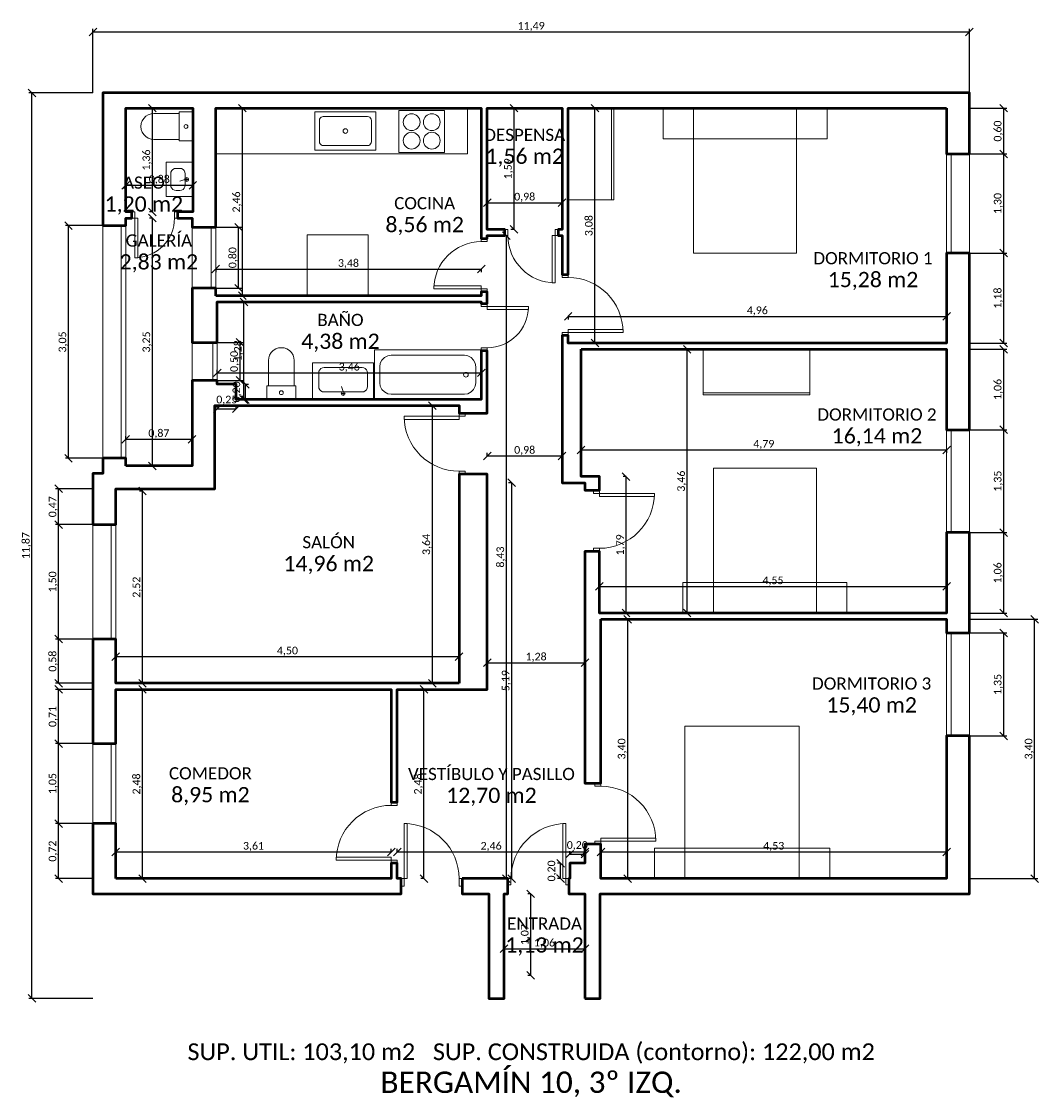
# Model space of a CAD drawing. Header units: metres. Extents: x -1.2 to 12.1, y -2.9 to 11.2.
import ezdxf
from ezdxf.enums import TextEntityAlignment as Align

# ---------------------------------------------------------------- set-up
doc = ezdxf.new("R2010")
doc.units = ezdxf.units.M
for name, color, linetype in [('COTAS', 1, 'Continuous'), ('ESTANCIAS', 4, 'Continuous'), ('TEXTOS', 7, 'Continuous')]:
    doc.layers.add(name, color=color, linetype=linetype)
for name, color, linetype, lineweight in [('MOBILIARIO', 251, 'Continuous', 13), ('MUROS', 7, 'Continuous', 50), ('PUERTAS', 3, 'Continuous', 13), ('VENTANAS', 5, 'Continuous', 13)]:
    doc.layers.add(name, color=color, linetype=linetype, lineweight=lineweight)
doc.styles.add('CALIBRI', font='calibri.ttf')
doc.styles.add('OpenSansCondensed-Light', font='OpenSansCondensed-Light.ttf')
doc.dimstyles.new('EZDXF', dxfattribs={"dimtxt": 0.25, "dimasz": 0.175, "dimexe": 0.375, "dimexo": 0.125, "dimgap": 0.1, "dimtad": 1, "dimlfac": 100, "dimzin": 12, "dimdsep": 46, "dimtxsty": 'OpenSansCondensed-Light', "dimblk": 'ARCHTICK', "dimcen": 2.5, "dimazin": 3, "dimtfac": 0.5, "dimtmove": 2, "dimatfit": 3})

# ---------------------------------------------------------------- blocks, each defined once
blk = doc.blocks.new('_ARCHTICK')
at = {"color": 0, "linetype": 'BYBLOCK', "const_width": 0.15}
blk.add_lwpolyline([(-0.5, -0.5), (0.5, 0.5)], dxfattribs=at)
blk = doc.blocks.new('_OBLIQUE')
at = {"color": 0, "linetype": 'BYBLOCK'}
blk.add_line((-0.5, -0.5), (0.5, 0.5), dxfattribs=at)
blk = doc.blocks.new('*D5')
at = {"color": 1}
for p, q in [((1.31, 7.99), (1.31, 7.95)), ((1.31, 7.99), (4.79, 7.99)), ((4.79, 7.99), (4.79, 7.95))]:
    blk.add_line(p, q, dxfattribs=at)
at = {"layer": 'Defpoints'}
for p in [(1.31, 7.99), (1.31, 7.99), (4.79, 7.99)]:
    blk.add_point(p, dxfattribs=at)
at = {"layer": 'COTAS', "color": 1, "xscale": 0.1, "yscale": 0.1}
for p in [(1.31, 7.99), (4.79, 7.99)]:
    blk.add_blockref('_OBLIQUE', p, dxfattribs=at)
at = {"layer": 'COTAS', "color": 1, "insert": (3.05, 8.06), "char_height": 0.1, "attachment_point": 5, "style": 'CALIBRI'}
blk.add_mtext('3,48', dxfattribs=at)
blk = doc.blocks.new('*D6')
at = {"color": 1}
for p, q in [((1.66, 10.1), (1.7, 10.1)), ((1.66, 7.64), (1.66, 10.1)), ((1.66, 7.64), (1.7, 7.64))]:
    blk.add_line(p, q, dxfattribs=at)
at = {"layer": 'Defpoints'}
for p in [(1.66, 10.1), (1.66, 7.64), (1.66, 7.64)]:
    blk.add_point(p, dxfattribs=at)
at = {"layer": 'COTAS', "color": 1, "xscale": 0.1, "yscale": 0.1, "rotation": 90}
for p in [(1.66, 10.1), (1.66, 7.64)]:
    blk.add_blockref('_OBLIQUE', p, dxfattribs=at)
at = {"layer": 'COTAS', "color": 1, "insert": (1.59, 8.87), "char_height": 0.1, "attachment_point": 5, "rotation": 90, "style": 'CALIBRI'}
blk.add_mtext('2,46', dxfattribs=at)
blk = doc.blocks.new('*D8')
at = {"color": 1}
for p, q in [((1.68, 7.56), (1.72, 7.56)), ((1.68, 6.28), (1.68, 7.56)), ((1.68, 6.28), (1.72, 6.28))]:
    blk.add_line(p, q, dxfattribs=at)
at = {"layer": 'Defpoints'}
for p in [(1.68, 7.56), (1.68, 6.28), (1.68, 6.28)]:
    blk.add_point(p, dxfattribs=at)
at = {"layer": 'COTAS', "color": 1, "xscale": 0.1, "yscale": 0.1, "rotation": 90}
for p in [(1.68, 7.56), (1.68, 6.28)]:
    blk.add_blockref('_OBLIQUE', p, dxfattribs=at)
at = {"layer": 'COTAS', "color": 1, "insert": (1.61, 6.92), "char_height": 0.1, "attachment_point": 5, "rotation": 90, "style": 'CALIBRI'}
blk.add_mtext('1,28', dxfattribs=at)
blk = doc.blocks.new('*D21')
at = {"color": 1}
for p, q in [((5.93, 7.37), (5.93, 7.33)), ((5.93, 7.37), (10.89, 7.37)), ((10.89, 7.37), (10.89, 7.33))]:
    blk.add_line(p, q, dxfattribs=at)
at = {"layer": 'Defpoints'}
for p in [(5.93, 7.37), (5.93, 7.37), (10.89, 7.37)]:
    blk.add_point(p, dxfattribs=at)
at = {"layer": 'COTAS', "color": 1, "xscale": 0.1, "yscale": 0.1}
for p in [(5.93, 7.37), (10.89, 7.37)]:
    blk.add_blockref('_OBLIQUE', p, dxfattribs=at)
at = {"layer": 'COTAS', "color": 1, "insert": (8.41, 7.44), "char_height": 0.1, "attachment_point": 5, "style": 'CALIBRI'}
blk.add_mtext('4,96', dxfattribs=at)
blk = doc.blocks.new('*D23')
at = {"color": 1}
for p, q in [((6.1, 5.62), (6.1, 5.58)), ((6.1, 5.62), (10.89, 5.62)), ((10.89, 5.62), (10.89, 5.58))]:
    blk.add_line(p, q, dxfattribs=at)
at = {"layer": 'Defpoints'}
for p in [(6.1, 5.62), (6.1, 5.62), (10.89, 5.62)]:
    blk.add_point(p, dxfattribs=at)
at = {"layer": 'COTAS', "color": 1, "xscale": 0.1, "yscale": 0.1}
for p in [(6.1, 5.62), (10.89, 5.62)]:
    blk.add_blockref('_OBLIQUE', p, dxfattribs=at)
at = {"layer": 'COTAS', "color": 1, "insert": (8.495, 5.69), "char_height": 0.1, "attachment_point": 5, "style": 'CALIBRI'}
blk.add_mtext('4,79', dxfattribs=at)
blk = doc.blocks.new('*D50')
at = {"color": 1}
for p, q in [((1.7, 6.48), (1.74, 6.48)), ((1.7, 6.28), (1.7, 6.48)), ((1.7, 6.28), (1.74, 6.28))]:
    blk.add_line(p, q, dxfattribs=at)
at = {"layer": 'Defpoints'}
for p in [(1.7, 6.48), (1.7, 6.28), (1.7, 6.28)]:
    blk.add_point(p, dxfattribs=at)
at = {"layer": 'COTAS', "color": 1, "xscale": 0.1, "yscale": 0.1, "rotation": 90}
for p in [(1.7, 6.48), (1.7, 6.28)]:
    blk.add_blockref('_OBLIQUE', p, dxfattribs=at)
at = {"layer": 'COTAS', "color": 1, "insert": (1.59, 6.38), "char_height": 0.1, "attachment_point": 5, "rotation": 90, "style": 'CALIBRI'}
blk.add_mtext('0,20', dxfattribs=at)

msp = doc.modelspace()

# ---------------------------------------------------------------- linework, layer by layer
at = {"layer": 'MOBILIARIO'}
for points in [[(0.83, 9.69), (0.5, 9.69), (0.462, 9.694), (0.426, 9.707), (0.394, 9.727), (0.367, 9.754), (0.347, 9.786), (0.334, 9.822), (0.33, 9.86), (0.334, 9.898), (0.347, 9.934), (0.367, 9.966), (0.394, 9.993), (0.426, 10.013), (0.462, 10.026), (0.5, 10.03), (0.83, 10.03)], [(6.5, 8.9), (6.5, 10.1)], [(0.93, 9.14), (0.93, 9.19)], [(0.905, 9.165), (0.84, 9.145)], [(0.955, 9.165), (0.905, 9.165)], [(2, 6.46), (2, 6.79), (2.004, 6.828), (2.017, 6.864), (2.037, 6.896), (2.064, 6.923), (2.096, 6.943), (2.132, 6.956), (2.17, 6.96), (2.208, 6.956), (2.244, 6.943), (2.276, 6.923), (2.303, 6.896), (2.323, 6.864), (2.336, 6.828), (2.34, 6.79), (2.34, 6.46)], [(2.955, 6.36), (3.005, 6.36)], [(2.98, 6.385), (2.96, 6.45)], [(2.98, 6.335), (2.98, 6.385)], [(7.7, 6.37), (9.1, 6.37)]]:
    msp.add_lwpolyline(points, dxfattribs=at)
for points in [[(1.01, 9.67), (1.01, 10.05), (0.83, 10.05), (0.83, 9.67)], [(1.31, 10.1), (4.61, 10.1), (4.61, 9.5), (1.31, 9.5)], [(2.61, 10.05), (3.41, 10.05), (3.41, 9.55), (2.61, 9.55)], [(3.71, 10.07), (4.31, 10.07), (4.31, 9.52), (3.71, 9.52)], [(5.93, 8.9), (5.93, 10.1), (6.53, 10.1), (6.53, 8.9)], [(7.175, 10.1), (9.325, 10.1), (9.325, 9.7), (7.175, 9.7)], [(7.575, 10.1), (8.925, 10.1), (8.925, 8.2), (7.575, 8.2)], [(3.3, 9.99), (3.315, 9.988), (3.329, 9.98), (3.34, 9.969), (3.348, 9.955), (3.35, 9.94), (3.35, 9.66), (3.348, 9.645), (3.34, 9.631), (3.329, 9.62), (3.315, 9.612), (3.3, 9.61), (2.72, 9.61), (2.705, 9.612), (2.691, 9.62), (2.68, 9.631), (2.672, 9.645), (2.67, 9.66), (2.67, 9.94), (2.672, 9.955), (2.68, 9.969), (2.691, 9.98), (2.705, 9.988), (2.72, 9.99)], [(1.01, 8.94), (1.01, 9.39), (0.66, 9.39), (0.66, 8.94)], [(0.91, 9.24), (0.907, 9.262), (0.897, 9.281), (0.881, 9.297), (0.862, 9.307), (0.84, 9.31), (0.79, 9.31), (0.768, 9.307), (0.749, 9.297), (0.733, 9.281), (0.723, 9.262), (0.72, 9.24), (0.72, 9.09), (0.723, 9.068), (0.733, 9.049), (0.749, 9.033), (0.768, 9.023), (0.79, 9.02), (0.84, 9.02), (0.862, 9.023), (0.881, 9.033), (0.897, 9.049), (0.907, 9.068), (0.91, 9.09)], [(2.51, 7.64), (3.31, 7.64), (3.31, 8.44), (2.51, 8.44)], [(3.39, 6.28), (4.79, 6.28), (4.79, 6.93), (3.39, 6.93)], [(7.7, 6.94), (9.1, 6.94), (9.1, 6.34), (7.7, 6.34)], [(4.57, 6.35), (4.616, 6.357), (4.658, 6.379), (4.691, 6.412), (4.713, 6.454), (4.72, 6.5), (4.72, 6.71), (4.713, 6.756), (4.691, 6.798), (4.658, 6.831), (4.616, 6.853), (4.57, 6.86), (3.61, 6.86), (3.564, 6.853), (3.522, 6.831), (3.489, 6.798), (3.467, 6.756), (3.46, 6.71), (3.46, 6.5), (3.467, 6.454), (3.489, 6.412), (3.522, 6.379), (3.564, 6.357), (3.61, 6.35)], [(2.58, 6.28), (3.38, 6.28), (3.38, 6.76), (2.58, 6.76)], [(3.23, 6.38), (3.252, 6.383), (3.271, 6.393), (3.287, 6.409), (3.297, 6.428), (3.3, 6.45), (3.3, 6.63), (3.297, 6.652), (3.287, 6.671), (3.271, 6.687), (3.252, 6.697), (3.23, 6.7), (2.73, 6.7), (2.708, 6.697), (2.689, 6.687), (2.673, 6.671), (2.663, 6.652), (2.66, 6.63), (2.66, 6.45), (2.663, 6.428), (2.673, 6.409), (2.689, 6.393), (2.708, 6.383), (2.73, 6.38)], [(1.98, 6.28), (2.36, 6.28), (2.36, 6.46), (1.98, 6.46)], [(7.835, 3.48), (9.185, 3.48), (9.185, 5.38), (7.835, 5.38)], [(7.435, 3.48), (9.585, 3.48), (9.585, 3.88), (7.435, 3.88)], [(7.46, 0), (8.96, 0), (8.96, 2), (7.46, 2)], [(7.06, 0), (9.36, 0), (9.36, 0.4), (7.06, 0.4)]]:
    msp.add_lwpolyline(points, close=True, dxfattribs=at)
for centre, radius in [((3.878, 9.916), 0.11), ((4.142, 9.916), 0.11), ((0.92, 9.86), 0.025), ((3.01, 9.8), 0.03), ((3.878, 9.674), 0.11), ((4.142, 9.674), 0.11), ((0.93, 9.165), 0.025), ((4.59, 6.605), 0.03), ((2.17, 6.37), 0.025), ((2.98, 6.36), 0.025)]:
    msp.add_circle(centre, radius, dxfattribs=at)
at = {"layer": 'MUROS'}
for points in [[(10.89, 10.1), (10.89, 9.5), (11.19, 9.5), (11.19, 10.3), (-0.17, 10.3), (-0.17, 8.56), (0.13, 8.56), (0.13, 8.66), (0.21, 8.66), (0.21, 8.74), (0.13, 8.74), (0.13, 10.1), (1.01, 10.1), (1.01, 8.74), (0.81, 8.74), (0.81, 8.66), (1, 8.66), (1, 8.54), (1.31, 8.54), (1.31, 10.1), (4.79, 10.1), (4.79, 8.39), (4.87, 8.39), (4.87, 8.43), (5.1, 8.43), (5.1, 8.51), (4.87, 8.51), (4.87, 10.1), (5.85, 10.1), (5.85, 8.51), (5.8, 8.51), (5.8, 8.43), (5.85, 8.43), (5.85, 7.92), (5.93, 7.92), (5.93, 10.1)], [(6.1, 6.94), (10.89, 6.94), (10.89, 5.885), (11.19, 5.885), (11.19, 8.2), (10.89, 8.2), (10.89, 7.02), (5.93, 7.02), (5.93, 7.12), (5.85, 7.12), (5.85, 5.19), (6.15, 5.19), (6.15, 5.09), (6.34, 5.09), (6.34, 5.27), (6.1, 5.27)], [(1.31, 7.64), (1.31, 7.74), (1, 7.74), (1, 7.03), (1.33, 7.03), (1.33, 7.56), (4.79, 7.56), (4.79, 7.54), (4.87, 7.54), (4.87, 7.69), (4.79, 7.69), (4.79, 7.64)], [(0.13, 5.41), (0.13, 5.51), (-0.17, 5.51), (-0.17, 5.31), (-0.3, 5.31), (-0.3, 4.64), (0, 4.64), (0, 5.11), (1.3, 5.11), (1.3, 6.2), (4.5, 6.2), (4.5, 6.1), (4.87, 6.1), (4.87, 6.92), (4.79, 6.92), (4.79, 6.28), (1.58, 6.28), (1.58, 6.48), (1.33, 6.48), (1.33, 6.53), (1, 6.53), (1, 5.41)], [(4.5, 2.56), (0, 2.56), (0, 3.14), (-0.3, 3.14), (-0.3, 1.77), (0, 1.77), (0, 2.48), (3.61, 2.48), (3.61, 1), (3.69, 1), (3.69, 2.48), (4.87, 2.48), (4.87, 5.3), (4.5, 5.3)], [(6.36, 3.4), (10.89, 3.4), (10.89, 3.22), (11.19, 3.22), (11.19, 4.535), (10.89, 4.535), (10.89, 3.48), (6.34, 3.48), (6.34, 4.29), (6.15, 4.29), (6.15, 1.25), (6.36, 1.25)], [(6.15, -1.57), (6.35, -1.57), (6.35, -0.2), (11.19, -0.2), (11.19, 1.87), (10.89, 1.87), (10.89, 0), (6.36, 0), (6.36, 0.45), (6.15, 0.45), (6.15, 0.2), (5.95, 0.2), (5.95, 0), (5.94, 0), (5.94, -0.2), (6.15, -0.2)], [(0, 0), (0, 0.72), (-0.3, 0.72), (-0.3, -0.2), (3.74, -0.2), (3.74, 0), (3.69, 0), (3.69, 0.2), (3.61, 0.2), (3.61, 0)], [(4.54, 0), (4.54, -0.2), (4.89, -0.2), (4.89, -1.57), (5.09, -1.57), (5.09, -0.2), (5.14, -0.2), (5.14, 0)]]:
    msp.add_lwpolyline(points, close=True, dxfattribs=at)
at = {"layer": 'PUERTAS'}
for points in [[(0.21, 8.66), (0.25, 8.66), (0.25, 8.74), (0.21, 8.74)], [(0.25, 8.66), (0.25, 8.14), (0.29, 8.14), (0.29, 8.66)], [(0.77, 8.66), (0.81, 8.66), (0.81, 8.74), (0.77, 8.74)], [(5.1, 8.43), (5.14, 8.43), (5.14, 8.51), (5.1, 8.51)], [(5.76, 8.43), (5.8, 8.43), (5.8, 8.51), (5.76, 8.51)], [(4.79, 8.35), (4.79, 8.39), (4.87, 8.39), (4.87, 8.35)], [(5.76, 8.43), (5.76, 7.81), (5.72, 7.81), (5.72, 8.43)], [(5.85, 7.88), (5.85, 7.92), (5.93, 7.92), (5.93, 7.88)], [(4.79, 7.73), (4.17, 7.73), (4.17, 7.77), (4.79, 7.77)], [(4.79, 7.69), (4.79, 7.73), (4.87, 7.73), (4.87, 7.69)], [(4.79, 7.5), (4.79, 7.54), (4.87, 7.54), (4.87, 7.5)], [(4.87, 7.5), (5.41, 7.5), (5.41, 7.46), (4.87, 7.46)], [(5.85, 7.12), (5.85, 7.16), (5.93, 7.16), (5.93, 7.12)], [(5.93, 7.16), (6.65, 7.16), (6.65, 7.2), (5.93, 7.2)], [(4.79, 6.92), (4.79, 6.96), (4.87, 6.96), (4.87, 6.92)], [(4.5, 6.06), (4.5, 6.1), (4.58, 6.1), (4.58, 6.06)], [(4.5, 6.06), (3.78, 6.06), (3.78, 6.02), (4.5, 6.02)], [(4.5, 5.3), (4.5, 5.34), (4.58, 5.34), (4.58, 5.3)], [(6.26, 5.05), (6.26, 5.09), (6.34, 5.09), (6.34, 5.05)], [(6.34, 5.05), (7.06, 5.05), (7.06, 5.01), (6.34, 5.01)], [(6.26, 4.29), (6.26, 4.33), (6.34, 4.33), (6.34, 4.29)], [(6.28, 1.21), (6.28, 1.25), (6.36, 1.25), (6.36, 1.21)], [(3.61, 0.96), (3.61, 1), (3.69, 1), (3.69, 0.96)], [(3.78, 0), (3.78, 0.72), (3.82, 0.72), (3.82, 0)], [(5.9, 0), (5.9, 0.72), (5.86, 0.72), (5.86, 0)], [(6.28, 0.45), (6.28, 0.49), (6.36, 0.49), (6.36, 0.45)], [(6.36, 0.49), (7.08, 0.49), (7.08, 0.53), (6.36, 0.53)], [(3.61, 0.24), (2.89, 0.24), (2.89, 0.28), (3.61, 0.28)], [(3.61, 0.2), (3.61, 0.24), (3.69, 0.24), (3.69, 0.2)], [(3.74, -0.1), (3.78, -0.1), (3.78, 0), (3.74, 0)], [(4.5, -0.1), (4.54, -0.1), (4.54, 0), (4.5, 0)], [(5.14, -0.08), (5.18, -0.08), (5.18, 0), (5.14, 0)], [(5.9, -0.08), (5.94, -0.08), (5.94, 0), (5.9, 0)]]:
    msp.add_lwpolyline(points, close=True, dxfattribs=at)
for centre, radius, start, end in [((0.25, 8.66), 0.52, 270, 0), ((4.79, 7.73), 0.62, 90, 180), ((5.76, 8.43), 0.62, 180, 270), ((5.93, 7.16), 0.72, 0, 90), ((4.87, 7.5), 0.54, 270, 0), ((4.5, 6.06), 0.72, 180, 270), ((6.34, 5.05), 0.72, 270, 0), ((6.36, 0.49), 0.72, 0, 90), ((3.61, 0.24), 0.72, 90, 180), ((3.78, 0), 0.72, 0, 90), ((5.9, 0), 0.72, 90, 180)]:
    msp.add_arc(centre, radius, start, end, dxfattribs=at)
at = {"layer": 'VENTANAS'}
for points in [[(10.89, 8.2), (10.89, 9.5)], [(10.95, 8.2), (10.95, 9.5)], [(11.19, 8.2), (11.19, 9.5)], [(-0.17, 5.51), (-0.17, 8.56)], [(0.07, 5.51), (0.07, 8.56)], [(0.13, 5.51), (0.13, 8.56)], [(1, 7.74), (1, 8.54)], [(1.25, 7.74), (1.25, 8.54)], [(1.31, 7.74), (1.31, 8.54)], [(1, 6.53), (1, 7.03)], [(1.27, 6.53), (1.27, 7.03)], [(1.33, 6.53), (1.33, 7.03)], [(10.89, 4.535), (10.89, 5.885)], [(10.95, 4.535), (10.95, 5.885)], [(11.19, 4.535), (11.19, 5.885)], [(-0.3, 3.14), (-0.3, 4.64)], [(-0.06, 3.14), (-0.06, 4.64)], [(0, 3.14), (0, 4.64)], [(10.89, 1.87), (10.89, 3.22)], [(10.95, 1.87), (10.95, 3.22)], [(11.19, 1.87), (11.19, 3.22)], [(-0.3, 0.72), (-0.3, 1.77)], [(-0.06, 0.72), (-0.06, 1.77)], [(0, 0.72), (0, 1.77)]]:
    msp.add_lwpolyline(points, dxfattribs=at)

# ---------------------------------------------------------------- texts
at = {"layer": 'ESTANCIAS', "style": 'CALIBRI'}
for s, height, p in [('DESPENSA', 0.16, (5.36, 9.75)), ('1,56 m2', 0.2, (5.36, 9.47)), ('ASEO', 0.16, (0.368, 9.124)), ('1,20 m2', 0.2, (0.368, 8.844)), ('COCINA', 0.16, (4.049, 8.854)), ('8,56 m2', 0.2, (4.049, 8.574)), ('GALERÍA', 0.16, (0.565, 8.365)), ('DORMITORIO 1', 0.16, (9.926, 8.133)), ('2,83 m2', 0.2, (0.565, 8.085)), ('15,28 m2', 0.2, (9.926, 7.853)), ('BAÑO', 0.16, (2.945, 7.324)), ('4,38 m2', 0.2, (2.945, 7.044)), ('DORMITORIO 2', 0.16, (9.978, 6.084)), ('16,14 m2', 0.2, (9.978, 5.804)), ('SALÓN', 0.16, (2.791, 4.41)), ('14,96 m2', 0.2, (2.791, 4.13)), ('DORMITORIO 3', 0.16, (9.908, 2.557)), ('15,40 m2', 0.2, (9.908, 2.277)), ('COMEDOR', 0.16, (1.24, 1.38)), ('VESTÍBULO Y PASILLO', 0.16, (4.924, 1.371)), ('8,95 m2', 0.2, (1.24, 1.1)), ('12,70 m2', 0.2, (4.924, 1.091)), ('ENTRADA', 0.16, (5.62, -0.59)), ('1,13 m2', 0.2, (5.62, -0.87))]:
    msp.add_text(s, height=height, dxfattribs=at).set_placement(p, align=Align.MIDDLE_CENTER)
at = {"layer": 'TEXTOS', "style": 'CALIBRI'}
for s, height, p in [('SUP. UTIL: 103,10 m2   SUP. CONSTRUIDA (contorno): 122,00 m2', 0.22, (5.445, -2.27)), ('BERGAMÍN 10, 3º IZQ.', 0.28, (5.445, -2.67))]:
    msp.add_text(s, height=height, dxfattribs=at).set_placement(p, align=Align.MIDDLE_CENTER)

# ---------------------------------------------------------------- dimensions: what is measured, and where the dimension line sits
at = {"layer": 'COTAS'}
for base, p1, p2 in [((-0.3, 11.1), (-0.3, 10.3), (11.19, 10.3)), ((0.13, 9.09), (0.13, 9.09), (1.01, 9.09)), ((4.87, 8.86), (4.87, 8.86), (5.85, 8.86)), ((1.33, 6.63), (1.33, 6.63), (4.79, 6.63)), ((1.33, 6.16), (1.33, 6.16), (1.58, 6.16)), ((0.13, 5.76), (0.13, 5.76), (1, 5.76)), ((4.87, 5.54), (4.87, 5.54), (5.85, 5.54)), ((6.34, 3.83), (6.34, 3.83), (10.89, 3.83)), ((0, 2.91), (0, 2.91), (4.5, 2.91)), ((4.87, 2.83), (4.87, 2.83), (6.15, 2.83)), ((0, 0.35), (0, 0.35), (3.61, 0.35)), ((3.69, 0.35), (3.69, 0.35), (6.15, 0.35)), ((5.95, 0.32), (5.95, 0.32), (6.15, 0.32)), ((6.36, 0.35), (6.36, 0.35), (10.89, 0.35)), ((5.09, -0.92), (5.09, -0.92), (6.15, -0.92))]:
    msp.add_linear_dim(base=base, p1=p1, p2=p2, dimstyle='EZDXF', override={"dimtxt": 0.1, "dimasz": 0.06, "dimexe": 0.04, "dimexo": 0, "dimgap": 0.02, "dimtad": 1, "dimdec": 2, "dimlfac": 1, "dimzin": 0, "dimdsep": 44, "dimlunit": 2, "dimpost": '', "dimtxsty": 'CALIBRI', "dimtsz": 0.05, "dimclrd": 1, "dimclre": 1, "dimclrt": 1}, dxfattribs=at).render()
for base, p1, p2 in [((-1.1, -1.57), (-0.3, -1.57), (-0.3, 10.3)), ((0.48, 8.74), (0.48, 8.74), (0.48, 10.1)), ((5.22, 8.51), (5.22, 8.51), (5.22, 10.1)), ((6.28, 7.02), (6.28, 7.02), (6.28, 10.1)), ((11.64, 9.5), (11.19, 9.5), (11.19, 10.1)), ((11.64, 8.2), (11.19, 8.2), (11.19, 9.5)), ((0.48, 5.41), (0.48, 5.41), (0.48, 8.66)), ((-0.62, 5.51), (-0.17, 5.51), (-0.17, 8.56)), ((1.61, 7.74), (1.31, 7.74), (1.31, 8.54)), ((5.12, 0), (5.12, 0), (5.12, 8.43)), ((11.64, 7.02), (11.19, 7.02), (11.19, 8.2)), ((1.63, 6.53), (1.33, 6.53), (1.33, 7.03)), ((7.49, 3.48), (7.49, 3.48), (7.49, 6.94)), ((11.64, 5.885), (11.19, 5.885), (11.19, 6.94)), ((4.15, 2.56), (4.15, 2.56), (4.15, 6.2)), ((11.64, 4.535), (11.19, 4.535), (11.19, 5.885)), ((5.19, 0), (5.19, 0), (5.19, 5.19)), ((6.69, 3.48), (6.69, 3.48), (6.69, 5.27)), ((-0.75, 4.64), (-0.3, 4.64), (-0.3, 5.11)), ((0.35, 2.56), (0.35, 2.56), (0.35, 5.08)), ((-0.75, 3.14), (-0.3, 3.14), (-0.3, 4.64)), ((11.64, 3.48), (11.19, 3.48), (11.19, 4.535)), ((6.71, 0), (6.71, 0), (6.71, 3.4)), ((12.045, 0), (11.19, 0), (11.19, 3.4)), ((11.64, 1.87), (11.19, 1.87), (11.19, 3.22)), ((-0.75, 2.56), (-0.3, 2.56), (-0.3, 3.14)), ((-0.75, 1.77), (-0.3, 1.77), (-0.3, 2.48)), ((0.35, 0), (0.35, 0), (0.35, 2.48)), ((4.04, 0), (4.04, 0), (4.04, 2.48)), ((-0.75, 0.72), (-0.3, 0.72), (-0.3, 1.77)), ((-0.75, 0), (-0.3, 0), (-0.3, 0.72)), ((5.83, 0), (5.83, 0), (5.83, 0.2)), ((5.44, -1.27), (5.44, -1.27), (5.44, -0.2))]:
    msp.add_linear_dim(base=base, p1=p1, p2=p2, angle=90, dimstyle='EZDXF', override={"dimtxt": 0.1, "dimasz": 0.06, "dimexe": 0.04, "dimexo": 0, "dimgap": 0.02, "dimtad": 1, "dimdec": 2, "dimlfac": 1, "dimzin": 0, "dimdsep": 44, "dimlunit": 2, "dimpost": '', "dimtxsty": 'CALIBRI', "dimtsz": 0.05, "dimclrd": 1, "dimclre": 1, "dimclrt": 1}, dxfattribs=at).render()
for base, p1, p2, picture, middle in [((1.66, 7.64), (1.66, 7.64), (1.66, 10.1), '*D6', (1.59, 8.87)), ((1.68, 6.28), (1.68, 6.28), (1.68, 7.56), '*D8', (1.61, 6.92)), ((1.7, 6.28), (1.7, 6.28), (1.7, 6.48), '*D50', (1.59, 6.38))]:
    dim = msp.add_linear_dim(base=base, p1=p1, p2=p2, angle=90, dimstyle='EZDXF', override={"dimtxt": 0.1, "dimasz": 0.06, "dimexe": 0.04, "dimexo": 0, "dimgap": 0.02, "dimtad": 1, "dimdec": 2, "dimlfac": 1, "dimzin": 0, "dimdsep": 44, "dimlunit": 2, "dimpost": '', "dimtxsty": 'CALIBRI', "dimtsz": 0.05, "dimclrd": 1, "dimclre": 1, "dimclrt": 1}, dxfattribs=at)
    dim.commit()
    dim.dimension.update_dxf_attribs({"geometry": picture, "text_midpoint": middle})
for base, p1, p2, picture, middle in [((1.31, 7.99), (1.31, 7.99), (4.79, 7.99), '*D5', (3.05, 8.06)), ((5.93, 7.37), (5.93, 7.37), (10.89, 7.37), '*D21', (8.41, 7.44)), ((6.1, 5.62), (6.1, 5.62), (10.89, 5.62), '*D23', (8.495, 5.69))]:
    dim = msp.add_linear_dim(base=base, p1=p1, p2=p2, dimstyle='EZDXF', override={"dimtxt": 0.1, "dimasz": 0.06, "dimexe": 0.04, "dimexo": 0, "dimgap": 0.02, "dimtad": 1, "dimdec": 2, "dimlfac": 1, "dimzin": 0, "dimdsep": 44, "dimlunit": 2, "dimpost": '', "dimtxsty": 'CALIBRI', "dimtsz": 0.05, "dimclrd": 1, "dimclre": 1, "dimclrt": 1}, dxfattribs=at)
    dim.commit()
    dim.dimension.update_dxf_attribs({"geometry": picture, "text_midpoint": middle})

doc.saveas('drawing.dxf')
